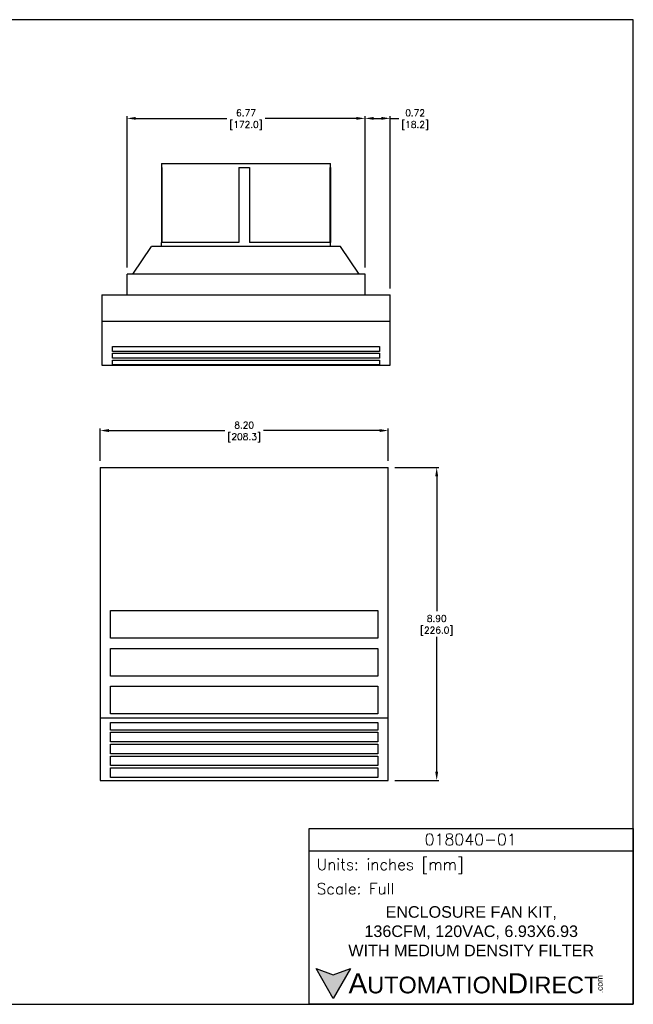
# Model space of a CAD drawing. Extents: x 869.4 to 909.4, y -18.6 to 9.4.
# Tile 2 of 2: x 891.9 to 909.4, y -18.6 to 9.4. Entities that reach past the tile are written whole.
import ezdxf

# ---------------------------------------------------------------- set-up
doc = ezdxf.new("R2010")
doc.units = 0
doc.header["$LTSCALE"] = 0.25
doc.header["$MEASUREMENT"] = 0
doc.layers.get('0').update_dxf_attribs({"linetype": 'CONTINUOUS'})
doc.layers.get('DEFPOINTS').update_dxf_attribs({"linetype": 'CONTINUOUS'})
for name, color, linetype in [('DIMENSIONS', 140, 'CONTINUOUS'), ('DIMENSIONS @ 1', 140, 'CONTINUOUS'), ('TEXT', 140, 'CONTINUOUS')]:
    doc.layers.add(name, color=color, linetype=linetype)
doc.styles.add('\\M+2ABAC\\M+2A6A11', font='txt')
doc.styles.add('ROMANS', font='romans.shx')
doc.styles.get("Standard").update_dxf_attribs({"font": 'romans.shx'})
doc.dimstyles.get("Standard").update_dxf_attribs({"dimtxt": 0.1875, "dimasz": 0.25, "dimexe": 0.0625, "dimexo": 0.1875, "dimgap": 0.0625, "dimtad": 0, "dimtih": 1, "dimtoh": 1, "dimzin": 0, "dimdsep": 46, "dimtxsty": 'Standard', "dimcen": 0, "dimclrd": 256, "dimclre": 256, "dimclrt": 256, "dimadec": 0, "dimazin": 0, "dimtfac": 1, "dimtofl": 0, "dimtmove": 0, "dimatfit": 3, "dimfxl": 0, "dimtolj": 1, "dimtzin": 0, "dimarcsym": 0})

# ---------------------------------------------------------------- blocks, each defined once
blk = doc.blocks.new('*D30')
at = {"layer": 'DEFPOINTS', "color": 0}
for p in [(894.212, -2.247), (894.212, -3.297), (902.412, -3.297)]:
    blk.add_point(p, dxfattribs=at)
at = {"layer": 'DIMENSIONS', "lineweight": -2}
for p, q in [((894.212, -3.11), (894.212, -2.184)), ((902.412, -3.11), (902.412, -2.184)), ((894.462, -2.247), (897.763, -2.247)), ((902.162, -2.247), (898.861, -2.247))]:
    blk.add_line(p, q, dxfattribs=at)
at = {"layer": 'DIMENSIONS'}
for points in [[(894.462, -2.205), (894.462, -2.288), (894.212, -2.247)], [(902.162, -2.205), (902.162, -2.288), (902.412, -2.247)]]:
    blk.add_solid(points, dxfattribs=at)
at = {"layer": 'DIMENSIONS', "char_height": 0.1875, "attachment_point": 5}
for s, insert in [('\\A1;8.20', (898.312, -2.09)), ('\\A1;[208.3]', (898.312, -2.452))]:
    blk.add_mtext(s, dxfattribs=dict(at, insert=insert))
blk = doc.blocks.new('*D31')
at = {"layer": 'DEFPOINTS', "color": 0}
for p in [(902.412, -3.297), (902.412, -12.196), (903.789, -12.196)]:
    blk.add_point(p, dxfattribs=at)
at = {"layer": 'DIMENSIONS', "lineweight": -2}
for p, q in [((902.6, -3.297), (903.851, -3.297)), ((903.789, -3.547), (903.789, -7.385)), ((903.789, -11.946), (903.789, -8.108)), ((902.6, -12.196), (903.851, -12.196))]:
    blk.add_line(p, q, dxfattribs=at)
at = {"layer": 'DIMENSIONS'}
for points in [[(903.747, -3.547), (903.83, -3.547), (903.789, -3.297)], [(903.747, -11.946), (903.83, -11.946), (903.789, -12.196)]]:
    blk.add_solid(points, dxfattribs=at)
at = {"layer": 'DIMENSIONS', "char_height": 0.1875, "attachment_point": 5}
for s, insert in [('\\A1;8.90', (903.789, -7.591)), ('\\A1;[226.0]', (903.789, -7.952))]:
    blk.add_mtext(s, dxfattribs=dict(at, insert=insert))
blk = doc.blocks.new('*D13')
at = {"layer": 'DEFPOINTS', "color": 0}
for p in [(901.749, 6.631), (894.979, 2.199), (901.749, 2.199)]:
    blk.add_point(p, dxfattribs=at)
at = {"layer": 'DIMENSIONS', "lineweight": -2}
for p, q in [((894.979, 2.387), (894.979, 6.694)), ((895.229, 6.631), (897.815, 6.631)), ((901.499, 6.631), (898.913, 6.631)), ((901.749, 2.387), (901.749, 6.694))]:
    blk.add_line(p, q, dxfattribs=at)
at = {"layer": 'DIMENSIONS'}
for points in [[(895.229, 6.673), (895.229, 6.59), (894.979, 6.631)], [(901.499, 6.673), (901.499, 6.59), (901.749, 6.631)]]:
    blk.add_solid(points, dxfattribs=at)
at = {"layer": 'DIMENSIONS', "char_height": 0.1875, "attachment_point": 5}
for s, insert in [('\\A1;6.77', (898.364, 6.788)), ('\\A1;[172.0]', (898.364, 6.426))]:
    blk.add_mtext(s, dxfattribs=dict(at, insert=insert))
blk = doc.blocks.new('*D14')
at = {"layer": 'DEFPOINTS', "color": 0}
for p in [(902.464, 6.631), (901.749, 2.199), (902.464, 1.609)]:
    blk.add_point(p, dxfattribs=at)
at = {"layer": 'DIMENSIONS', "lineweight": -2}
for p, q in [((901.749, 2.387), (901.749, 6.694)), ((901.999, 6.631), (902.214, 6.631)), ((902.464, 1.796), (902.464, 6.694)), ((902.464, 6.631), (902.714, 6.631))]:
    blk.add_line(p, q, dxfattribs=at)
at = {"layer": 'DIMENSIONS'}
for points in [[(901.999, 6.673), (901.999, 6.59), (901.749, 6.631)], [(902.214, 6.673), (902.214, 6.59), (902.464, 6.631)]]:
    blk.add_solid(points, dxfattribs=at)
at = {"layer": 'DIMENSIONS', "char_height": 0.1875, "attachment_point": 5}
for s, insert in [('\\A1;0.72', (903.174, 6.788)), ('\\A1;[18.2]', (903.174, 6.426))]:
    blk.add_mtext(s, dxfattribs=dict(at, insert=insert))

msp = doc.modelspace()

# ---------------------------------------------------------------- hatches: boundary and pattern name
at = {"layer": 'TEXT'}
msp.add_hatch(color=256, dxfattribs=at).paths.add_polyline_path([(901.337, -17.543), (900.846, -17.722), (900.355, -17.543), (900.846, -18.393)])

# ---------------------------------------------------------------- linework, layer by layer
for p, q in [((895.964, 5.349), (900.764, 5.349)), ((895.964, 5.349), (895.964, 5.231)), ((900.764, 5.231), (900.764, 5.349)), ((895.964, 5.231), (895.966, 5.231)), ((895.964, 5.231), (895.964, 3.105)), ((895.966, 5.231), (895.966, 3.105)), ((898.164, 5.231), (898.164, 3.105)), ((898.164, 5.231), (898.364, 5.231)), ((898.364, 5.231), (898.464, 5.231)), ((898.464, 5.231), (898.464, 3.105)), ((900.756, 3.105), (900.756, 5.231)), ((900.756, 5.231), (900.764, 5.231)), ((900.764, 5.231), (900.764, 3.105)), ((896.164, 3.105), (895.964, 3.105)), ((895.964, 2.987), (895.964, 3.105)), ((898.164, 3.105), (896.164, 3.105)), ((900.564, 3.105), (898.464, 3.105)), ((900.764, 3.105), (900.564, 3.105)), ((900.764, 2.987), (900.764, 3.105)), ((895.148, 2.199), (895.679, 2.987)), ((901.049, 2.987), (895.679, 2.987)), ((901.58, 2.199), (901.049, 2.987)), ((895.179, 2.199), (894.979, 2.199)), ((894.979, 1.609), (894.979, 2.199)), ((901.549, 2.199), (895.179, 2.199)), ((901.749, 2.199), (901.549, 2.199)), ((901.749, 1.609), (901.749, 2.199)), ((894.264, 1.609), (902.464, 1.609)), ((894.264, 1.609), (894.264, 0.868)), ((902.464, 0.868), (902.464, 1.609)), ((894.264, 0.868), (902.464, 0.868)), ((894.264, 0.868), (894.264, -0.391)), ((902.464, -0.391), (902.464, 0.868)), ((894.564, 0.143), (902.164, 0.143)), ((894.564, 0.002), (894.564, 0.143)), ((902.164, 0.002), (894.564, 0.002)), ((902.164, 0.143), (902.164, 0.002)), ((894.564, -0.049), (902.164, -0.049)), ((894.564, -0.19), (894.564, -0.049)), ((902.164, -0.19), (894.564, -0.19)), ((894.564, -0.241), (902.164, -0.241)), ((894.564, -0.382), (894.564, -0.241)), ((902.164, -0.049), (902.164, -0.19)), ((902.164, -0.241), (902.164, -0.382)), ((894.264, -0.391), (902.464, -0.391)), ((902.164, -0.382), (894.564, -0.382)), ((894.212, -3.297), (902.412, -3.297)), ((894.212, -3.297), (894.212, -10.419)), ((902.412, -10.419), (902.412, -3.297)), ((894.512, -7.365), (902.112, -7.365)), ((894.512, -8.154), (894.512, -7.365)), ((902.112, -7.365), (902.112, -8.154)), ((902.112, -8.154), (894.512, -8.154)), ((894.512, -8.44), (902.112, -8.44)), ((894.512, -9.229), (894.512, -8.44)), ((902.112, -8.44), (902.112, -9.229)), ((902.112, -9.229), (894.512, -9.229)), ((894.512, -9.515), (902.112, -9.515)), ((894.512, -10.304), (894.512, -9.515)), ((902.112, -9.515), (902.112, -10.304)), ((902.112, -10.304), (894.512, -10.304)), ((894.212, -10.419), (902.412, -10.419)), ((894.212, -10.419), (894.212, -12.196)), ((894.512, -10.549), (902.112, -10.549)), ((894.512, -10.763), (894.512, -10.549)), ((902.112, -10.549), (902.112, -10.763)), ((902.412, -12.196), (902.412, -10.419)), ((902.112, -10.763), (894.512, -10.763)), ((894.512, -10.828), (902.112, -10.828)), ((894.512, -11.1), (894.512, -10.828)), ((902.112, -10.828), (902.112, -11.1)), ((902.112, -11.1), (894.512, -11.1)), ((894.512, -11.165), (902.112, -11.165)), ((894.512, -11.437), (894.512, -11.165)), ((902.112, -11.165), (902.112, -11.437)), ((902.112, -11.437), (894.512, -11.437)), ((894.512, -11.502), (902.112, -11.502)), ((894.512, -11.774), (894.512, -11.502)), ((902.112, -11.502), (902.112, -11.774)), ((902.112, -11.774), (894.512, -11.774)), ((894.512, -11.839), (902.112, -11.839)), ((894.512, -12.111), (894.512, -11.839)), ((902.112, -11.839), (902.112, -12.111)), ((894.212, -12.196), (902.412, -12.196)), ((902.112, -12.111), (894.512, -12.111))]:
    msp.add_line(p, q)
at = {"layer": 'DEFPOINTS'}
msp.add_lwpolyline([(869.382, -18.562), (909.382, -18.562), (909.382, 9.438), (869.382, 9.438)], close=True, dxfattribs=at)
at = {"layer": 'TEXT'}
msp.add_line((900.157, -14.197), (909.382, -14.197), dxfattribs=at)
for points in [[(900.157, -18.562), (900.157, -13.561), (909.382, -13.561), (909.382, -18.562)], [(901.337, -17.543), (900.846, -18.393), (900.355, -17.543), (900.846, -17.722)]]:
    msp.add_lwpolyline(points, close=True, dxfattribs=at)

# ---------------------------------------------------------------- texts
for s, insert, char_height, width, attachment_point, style in [('018040-01', (904.755, -13.875), 0.3288, 6.18989, 5, 'ROMANS'), (' Units: inches [mm]', (900.157, -14.639), 0.31793, 9.22453, 4, 'ROMANS'), (' Scale: Full', (900.157, -15.275), 0.31793, 9.22453, 4, 'ROMANS'), ('{\\fArial|b0|i0|c0|p34;     \\H1.2x;A\\H0.8333x;UTOMATION\\H1.2x;D\\H0.8333x;IRECT}', (900.355, -17.968), 0.47689, 8.07834, 4, '\\M+2ABAC\\M+2A6A11')]:
    msp.add_mtext(s, dxfattribs=dict(at, insert=insert, char_height=char_height, width=width, attachment_point=attachment_point, style=style))
at = {"layer": 'TEXT', "insert": (904.77, -16.487), "char_height": 0.32884, "width": 7.37001, "attachment_point": 5}
msp.add_mtext('{\\fArial|b0|i0|c0|p34;ENCLOSURE FAN KIT,\\P136CFM, 120VAC, 6.93X6.93\\PWITH MEDIUM DENSITY FILTER}', dxfattribs=at)
at = {"layer": 'TEXT', "insert": (908.342, -18.248), "char_height": 0.17168, "width": 0.50875, "attachment_point": 1, "rotation": 90, "style": '\\M+2ABAC\\M+2A6A11'}
msp.add_mtext('{\\fArial|b0|i0|c0|p34;.com}', dxfattribs=at)

# ---------------------------------------------------------------- dimensions: what is measured, and where the dimension line sits
at = {"layer": 'DIMENSIONS @ 1'}
for base, p1, p2, picture, middle in [((901.749, 6.631), (894.979, 2.199), (901.749, 2.199), '*D13', (898.364, 6.631)), ((902.464029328, 6.631292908), (901.749029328, 2.199463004), (902.464029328, 1.608911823), '*D14', (903.173850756, 6.631292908)), ((894.212, -2.247), (902.412, -3.297), (894.212, -3.297), '*D30', (898.312, -2.247))]:
    dim = msp.add_linear_dim(base=base, p1=p1, p2=p2, dimstyle='Standard', override={"dimscale": 1, "dimpost": '\\X', "dimtix": 0, "dimtofl": 0, "dimtmove": 0, "dimatfit": 3}, dxfattribs=at)
    dim.commit()
    dim.dimension.update_dxf_attribs({"geometry": picture, "text_midpoint": middle})
dim = msp.add_linear_dim(base=(903.789, -12.196), p1=(902.412, -3.297), p2=(902.412, -12.196), angle=90, dimstyle='Standard', override={"dimscale": 1, "dimpost": '\\X', "dimtix": 0, "dimtofl": 0, "dimtmove": 0, "dimatfit": 3}, dxfattribs=at)
dim.commit()
dim.dimension.update_dxf_attribs({"geometry": '*D31', "text_midpoint": (903.789, -7.747)})

doc.saveas('drawing.dxf')
